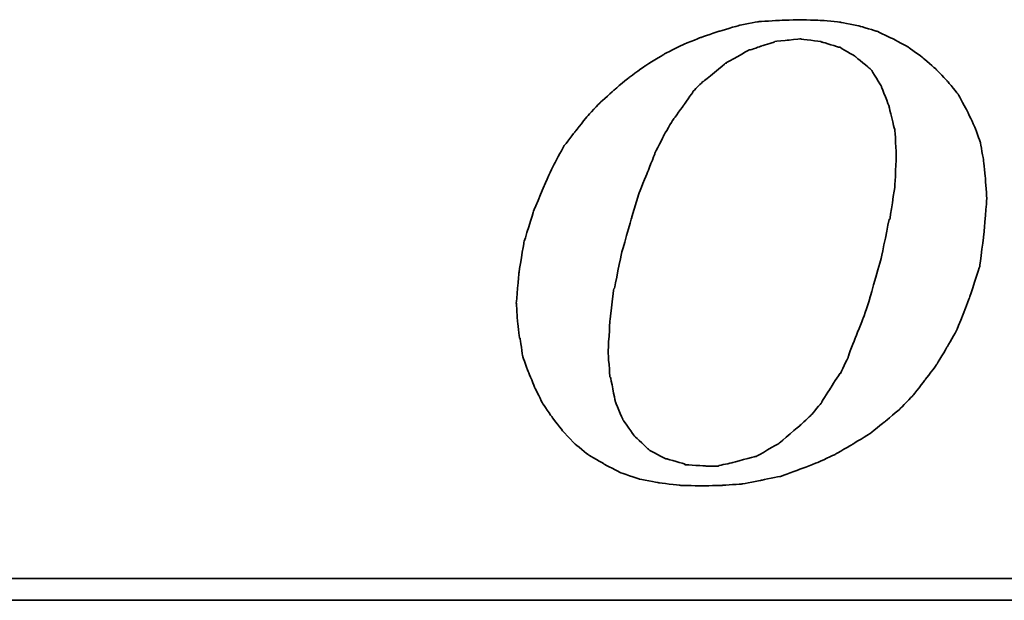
# Model space of a CAD drawing. Extents: x 35 to 593, y 42 to 122.
# Tile 32 of 47: x 149.2 to 152.34, y 90.55 to 92.4. Entities that reach past the tile are written whole.
import ezdxf

# ---------------------------------------------------------------- set-up
doc = ezdxf.new("R2010")
doc.units = 0
doc.header["$LTSCALE"] = 3
doc.header["$MEASUREMENT"] = 0
doc.layers.add('DIM', color=4, linetype='CONTINUOUS')
doc.layers.add('layer 1', color=7, linetype='CONTINUOUS')

# ---------------------------------------------------------------- blocks, each defined once
blk = doc.blocks.new('TBI MOTION logo(完整正式版)')
at = {"layer": 'layer 1', "color": 22, "lineweight": 35}
for points, knots in [([(-11.34375, -6.98375), (-11.34375, -6.98375), (-10.91375, -7.43875), (-10.91375, -7.43875), (-10.91375, -7.43875), (-10.91375, -7.43875), (-10.38625, -7.87125), (-10.38625, -7.87125), (-10.38625, -7.87125), (-10.38625, -7.87125), (-9.81125, -8.20375), (-9.81125, -8.20375), (-9.81125, -8.20375), (-9.81125, -8.20375), (-9.21125, -8.51875), (-9.21125, -8.51875), (-9.21125, -8.51875), (-9.21125, -8.51875), (-8.51625, -8.75875), (-8.51625, -8.75875), (-8.51625, -8.75875), (-8.51625, -8.75875), (-7.77125, -8.90375), (-7.77125, -8.90375), (-7.77125, -8.90375), (-7.77125, -8.90375), (-6.97875, -8.99875), (-6.97875, -8.99875), (-6.97875, -8.99875), (-6.97875, -8.99875), (-6.14125, -9.02375), (-6.14125, -9.02375), (-6.14125, -9.02375), (-6.14125, -9.02375), (-5.37125, -8.99875), (-5.37125, -8.99875), (-5.37125, -8.99875), (-5.37125, -8.99875), (-4.65375, -8.94875), (-4.65375, -8.94875), (-4.65375, -8.94875), (-4.65375, -8.94875), (-3.93375, -8.80625), (-3.93375, -8.80625), (-3.93375, -8.80625), (-3.93375, -8.80625), (-3.21375, -8.66375), (-3.21375, -8.66375), (-3.21375, -8.66375), (-3.21375, -8.66375), (-2.49375, -8.39875), (-2.49375, -8.39875), (-2.49375, -8.39875), (-2.49375, -8.39875), (-1.79875, -8.13375), (-1.79875, -8.13375), (-1.79875, -8.13375), (-1.79875, -8.13375), (-1.17375, -7.84375), (-1.17375, -7.84375), (-1.17375, -7.84375), (-1.17375, -7.84375), (-0.52375, -7.46375), (-0.52375, -7.46375), (-0.52375, -7.46375), (-0.52375, -7.46375), (0.10124, -7.07875), (0.10124, -7.07875), (0.10124, -7.07875), (0.10124, -7.07875), (0.67625, -6.62375), (0.67625, -6.62375), (0.67625, -6.62375), (0.67625, -6.62375), (1.24874, -6.14375), (1.24874, -6.14375), (1.24874, -6.14375), (1.24874, -6.14375), (1.72874, -5.64125), (1.72874, -5.64125), (1.72874, -5.64125), (1.72874, -5.64125), (2.18624, -5.06375), (2.18624, -5.06375), (2.18624, -5.06375), (2.18624, -5.06375), (2.61625, -4.48874), (2.61625, -4.48874), (2.61625, -4.48874), (2.61625, -4.48874), (3.00125, -3.83874), (3.00125, -3.83874), (3.00125, -3.83874), (3.00125, -3.83874), (3.36124, -3.21374), (3.36124, -3.21374), (3.36124, -3.21374), (3.36124, -3.21374), (3.84374, -1.99125), (3.84374, -1.99125), (3.84374, -1.99125), (3.84374, -1.99125), (4.22625, -0.81875), (4.22625, -0.81875), (4.22625, -0.81875), (4.22625, -0.81875), (4.39125, 0.45624), (4.39125, 0.45624), (4.39125, 0.45624), (4.39125, 0.45624), (4.48874, 1.70124), (4.48874, 1.70124), (4.48874, 1.70124), (4.48874, 1.70124), (4.43874, 2.44625), (4.43874, 2.44625), (4.43874, 2.44625), (4.43874, 2.44625), (4.36874, 3.14125), (4.36874, 3.14125), (4.36874, 3.14125), (4.36874, 3.14125), (4.25125, 3.81125), (4.25125, 3.81125), (4.25125, 3.81125), (4.25125, 3.81125), (4.03124, 4.41125), (4.03124, 4.41125), (4.03124, 4.41125), (4.03124, 4.41125), (3.74374, 5.01125), (3.74374, 5.01125), (3.74374, 5.01125), (3.74374, 5.01125), (3.43124, 5.58875), (3.43124, 5.58875), (3.43124, 5.58875), (3.43124, 5.58875), (3.02625, 6.09125), (3.02625, 6.09125), (3.02625, 6.09125), (3.02625, 6.09125), (2.59374, 6.54875), (2.59374, 6.54875), (2.59374, 6.54875), (2.59374, 6.54875), (2.09124, 6.98125), (2.09124, 6.98125), (2.09124, 6.98125), (2.09124, 6.98125), (1.56124, 7.36625), (1.56124, 7.36625), (1.56124, 7.36625), (1.56124, 7.36625), (0.98624, 7.67625), (0.98624, 7.67625), (0.98624, 7.67625), (0.98624, 7.67625), (0.38624, 7.96375), (0.38624, 7.96375), (0.38624, 7.96375), (0.38624, 7.96375), (-0.25875, 8.15625), (-0.25875, 8.15625), (-0.25875, 8.15625), (-0.25875, 8.15625), (-0.98125, 8.30125), (-0.98125, 8.30125), (-0.98125, 8.30125), (-0.98125, 8.30125), (-1.70124, 8.37125), (-1.70124, 8.37125), (-1.70124, 8.37125), (-1.70124, 8.37125), (-2.49375, 8.39624), (-2.49375, 8.39624), (-2.49375, 8.39624), (-2.49375, 8.39624), (-3.28625, 8.37125), (-3.28625, 8.37125), (-3.28625, 8.37125), (-3.28625, 8.37125), (-4.05125, 8.32125), (-4.05125, 8.32125), (-4.05125, 8.32125), (-4.05125, 8.32125), (-4.77375, 8.18125), (-4.77375, 8.18125), (-4.77375, 8.18125), (-4.77375, 8.18125), (-5.51625, 7.96375), (-5.51625, 7.96375), (-5.51625, 7.96375), (-5.51625, 7.96375), (-6.21125, 7.72625), (-6.21125, 7.72625), (-6.21125, 7.72625), (-6.21125, 7.72625), (-6.92875, 7.43625), (-6.92875, 7.43625), (-6.92875, 7.43625), (-6.92875, 7.43625), (-7.57875, 7.10125), (-7.57875, 7.10125), (-7.57875, 7.10125), (-7.57875, 7.10125), (-8.24875, 6.69125), (-8.24875, 6.69125), (-8.24875, 6.69125), (-8.24875, 6.69125), (-8.84875, 6.26125), (-8.84875, 6.26125), (-8.84875, 6.26125), (-8.84875, 6.26125), (-9.42625, 5.78125), (-9.42625, 5.78125), (-9.42625, 5.78125), (-9.42625, 5.78125), (-9.95375, 5.30125), (-9.95375, 5.30125), (-9.95375, 5.30125), (-9.95375, 5.30125), (-10.43375, 4.79624), (-10.43375, 4.79624), (-10.43375, 4.79624), (-10.43375, 4.79624), (-10.88875, 4.22125), (-10.88875, 4.22125), (-10.88875, 4.22125), (-10.88875, 4.22125), (-11.29875, 3.69375), (-11.29875, 3.69375), (-11.29875, 3.69375), (-11.29875, 3.69375), (-11.63375, 3.09125), (-11.63375, 3.09125), (-11.63375, 3.09125), (-11.63375, 3.09125), (-11.91875, 2.49625), (-11.91875, 2.49625), (-11.91875, 2.49625), (-11.91875, 2.49625), (-12.44875, 1.24625), (-12.44875, 1.24625), (-12.44875, 1.24625), (-12.44875, 1.24625), (-12.80875, 0.06874), (-12.80875, 0.06874), (-12.80875, 0.06874), (-12.80875, 0.06874), (-12.99875, -1.07875), (-12.99875, -1.07875), (-12.99875, -1.07875), (-12.99875, -1.07875), (-13.09375, -2.18375), (-13.09375, -2.18375), (-13.09375, -2.18375), (-13.09375, -2.18375), (-13.04875, -2.85375), (-13.04875, -2.85375), (-13.04875, -2.85375), (-13.04875, -2.85375), (-12.97375, -3.50375), (-12.97375, -3.50375), (-12.97375, -3.50375), (-12.97375, -3.50375), (-12.95375, -3.50375), (-12.95375, -3.50375), (-12.95375, -3.50375), (-12.95375, -3.50375), (-12.85375, -4.17375), (-12.85375, -4.17375), (-12.85375, -4.17375), (-12.85375, -4.17375), (-12.63875, -4.77624), (-12.63875, -4.77624), (-12.63875, -4.77624), (-12.63875, -4.77624), (-12.39875, -5.35125), (-12.39875, -5.35125), (-12.39875, -5.35125), (-12.39875, -5.35125), (-12.11375, -5.92875), (-12.11375, -5.92875), (-12.11375, -5.92875), (-12.11375, -5.92875), (-11.75375, -6.45375), (-11.75375, -6.45375), (-11.75375, -6.45375), (-11.75375, -6.45375), (-11.34375, -6.98375), (-11.34375, -6.98375)], [0, 0, 0, 0, 0.01369863, 0.01369863, 0.01369863, 0.01369864, 0.02739726, 0.02739726, 0.02739726, 0.02739727, 0.04109589, 0.04109589, 0.04109589, 0.0410959, 0.05479452, 0.05479452, 0.05479452, 0.05479453, 0.06849315, 0.06849315, 0.06849315, 0.06849316, 0.08219178, 0.08219178, 0.08219178, 0.08219179, 0.09589041, 0.09589041, 0.09589041, 0.09589042, 0.10958904, 0.10958904, 0.10958904, 0.10958905, 0.12328767, 0.12328767, 0.12328767, 0.12328768, 0.1369863, 0.1369863, 0.1369863, 0.13698631, 0.15068493, 0.15068493, 0.15068493, 0.15068494, 0.16438356, 0.16438356, 0.16438356, 0.16438357, 0.17808219, 0.17808219, 0.17808219, 0.1780822, 0.19178082, 0.19178082, 0.19178082, 0.19178083, 0.20547945, 0.20547945, 0.20547945, 0.20547946, 0.21917808, 0.21917808, 0.21917808, 0.21917809, 0.23287671, 0.23287671, 0.23287671, 0.23287672, 0.24657534, 0.24657534, 0.24657534, 0.24657535, 0.26027397, 0.26027397, 0.26027397, 0.26027398, 0.2739726, 0.2739726, 0.2739726, 0.27397261, 0.28767123, 0.28767123, 0.28767123, 0.28767124, 0.30136986, 0.30136986, 0.30136986, 0.30136987, 0.31506849, 0.31506849, 0.31506849, 0.3150685, 0.32876712, 0.32876712, 0.32876712, 0.32876713, 0.34246575, 0.34246575, 0.34246575, 0.34246576, 0.35616438, 0.35616438, 0.35616438, 0.35616439, 0.36986301, 0.36986301, 0.36986301, 0.36986302, 0.38356164, 0.38356164, 0.38356164, 0.38356165, 0.39726027, 0.39726027, 0.39726027, 0.39726028, 0.4109589, 0.4109589, 0.4109589, 0.41095891, 0.42465753, 0.42465753, 0.42465753, 0.42465754, 0.43835616, 0.43835616, 0.43835616, 0.43835617, 0.45205479, 0.45205479, 0.45205479, 0.4520548, 0.46575342, 0.46575342, 0.46575342, 0.46575343, 0.47945205, 0.47945205, 0.47945205, 0.47945206, 0.49315068, 0.49315068, 0.49315068, 0.49315069, 0.50684932, 0.50684932, 0.50684932, 0.50684933, 0.52054795, 0.52054795, 0.52054795, 0.52054796, 0.53424658, 0.53424658, 0.53424658, 0.53424659, 0.54794521, 0.54794521, 0.54794521, 0.54794522, 0.56164384, 0.56164384, 0.56164384, 0.56164385, 0.57534247, 0.57534247, 0.57534247, 0.57534248, 0.5890411, 0.5890411, 0.5890411, 0.58904111, 0.60273973, 0.60273973, 0.60273973, 0.60273974, 0.61643836, 0.61643836, 0.61643836, 0.61643837, 0.63013699, 0.63013699, 0.63013699, 0.630137, 0.64383562, 0.64383562, 0.64383562, 0.64383563, 0.65753425, 0.65753425, 0.65753425, 0.65753426, 0.67123288, 0.67123288, 0.67123288, 0.67123289, 0.68493151, 0.68493151, 0.68493151, 0.68493152, 0.69863014, 0.69863014, 0.69863014, 0.69863015, 0.71232877, 0.71232877, 0.71232877, 0.71232878, 0.7260274, 0.7260274, 0.7260274, 0.72602741, 0.73972603, 0.73972603, 0.73972603, 0.73972604, 0.75342466, 0.75342466, 0.75342466, 0.75342467, 0.76712329, 0.76712329, 0.76712329, 0.7671233, 0.78082192, 0.78082192, 0.78082192, 0.78082193, 0.79452055, 0.79452055, 0.79452055, 0.79452056, 0.80821918, 0.80821918, 0.80821918, 0.80821919, 0.82191781, 0.82191781, 0.82191781, 0.82191782, 0.83561644, 0.83561644, 0.83561644, 0.83561645, 0.84931507, 0.84931507, 0.84931507, 0.84931508, 0.8630137, 0.8630137, 0.8630137, 0.86301371, 0.87671233, 0.87671233, 0.87671233, 0.87671234, 0.89041096, 0.89041096, 0.89041096, 0.89041097, 0.90410959, 0.90410959, 0.90410959, 0.9041096, 0.91780822, 0.91780822, 0.91780822, 0.91780823, 0.93150685, 0.93150685, 0.93150685, 0.93150686, 0.94520548, 0.94520548, 0.94520548, 0.94520549, 0.95890411, 0.95890411, 0.95890411, 0.95890412, 0.97260274, 0.97260274, 0.97260274, 0.97260275, 0.98630137, 0.98630137, 0.98630137, 0.98630138, 1, 1, 1, 1]), ([(-8.77875, 1.03124), (-8.77875, 1.03124), (-8.51625, 1.89625), (-8.51625, 1.89625), (-8.51625, 1.89625), (-8.51625, 1.89625), (-8.20375, 2.66375), (-8.20375, 2.66375), (-8.20375, 2.66375), (-8.20375, 2.66375), (-7.91625, 3.38125), (-7.91625, 3.38125), (-7.91625, 3.38125), (-7.91625, 3.38125), (-7.91625, 3.40624), (-7.91625, 3.40624), (-7.91625, 3.40624), (-7.91625, 3.40624), (-7.57875, 4.07624), (-7.57875, 4.07624), (-7.57875, 4.07624), (-7.57875, 4.07624), (-7.24375, 4.65125), (-7.24375, 4.65125), (-7.24375, 4.65125), (-7.24375, 4.65125), (-7.21875, 4.65125), (-7.21875, 4.65125), (-7.21875, 4.65125), (-7.21875, 4.65125), (-7.21875, 4.67624), (-7.21875, 4.67624), (-7.21875, 4.67624), (-7.21875, 4.67624), (-6.83625, 5.20375), (-6.83625, 5.20375), (-6.83625, 5.20375), (-6.83625, 5.20375), (-6.49875, 5.68625), (-6.49875, 5.68625), (-6.49875, 5.68625), (-6.49875, 5.68625), (-6.49875, 5.70625), (-6.49875, 5.70625), (-6.49875, 5.70625), (-6.49875, 5.70625), (-6.11625, 6.09125), (-6.11625, 6.09125), (-6.11625, 6.09125), (-6.11625, 6.09125), (-6.09125, 6.09125), (-6.09125, 6.09125), (-6.09125, 6.09125), (-6.09125, 6.09125), (-5.27375, 6.76625), (-5.27375, 6.76625), (-5.27375, 6.76625), (-5.27375, 6.76625), (-5.24875, 6.76625), (-5.24875, 6.76625), (-5.24875, 6.76625), (-5.24875, 6.76625), (-5.24875, 6.78625), (-5.24875, 6.78625), (-5.24875, 6.78625), (-5.24875, 6.78625), (-4.38875, 7.26624), (-4.38875, 7.26624), (-4.38875, 7.26624), (-4.38875, 7.26624), (-4.36125, 7.26624), (-4.36125, 7.26624), (-4.36125, 7.26624), (-4.36125, 7.26624), (-3.93375, 7.41125), (-3.93375, 7.41125), (-3.93375, 7.41125), (-3.93375, 7.41125), (-3.47375, 7.55625), (-3.47375, 7.55625), (-3.47375, 7.55625), (-3.47375, 7.55625), (-3.45375, 7.55625), (-3.45375, 7.55625), (-3.45375, 7.55625), (-3.45375, 7.55625), (-3.42875, 7.58124), (-3.42875, 7.58124), (-3.42875, 7.58124), (-3.42875, 7.58124), (-2.97375, 7.62625), (-2.97375, 7.62625), (-2.97375, 7.62625), (-2.97375, 7.62625), (-2.49375, 7.67625), (-2.49375, 7.67625), (-2.49375, 7.67625), (-2.49375, 7.67625), (-2.46875, 7.67625), (-2.46875, 7.67625), (-2.46875, 7.67625), (-2.46875, 7.67625), (-1.70124, 7.58124), (-1.70124, 7.58124), (-1.70124, 7.58124), (-1.70124, 7.58124), (-1.67875, 7.55625), (-1.67875, 7.55625), (-1.67875, 7.55625), (-1.67875, 7.55625), (-1.65375, 7.55625), (-1.65375, 7.55625), (-1.65375, 7.55625), (-1.65375, 7.55625), (-1.03125, 7.36625), (-1.03125, 7.36625), (-1.03125, 7.36625), (-1.03125, 7.36625), (-1.00625, 7.36625), (-1.00625, 7.36625), (-1.00625, 7.36625), (-1.00625, 7.36625), (-0.43124, 7.02624), (-0.43124, 7.02624), (-0.43124, 7.02624), (-0.43124, 7.02624), (-0.40625, 7.00624), (-0.40625, 7.00624), (-0.40625, 7.00624), (-0.40625, 7.00624), (0.12124, 6.57124), (0.12124, 6.57124), (0.12124, 6.57124), (0.12124, 6.57124), (0.14624, 6.54875), (0.14624, 6.54875), (0.14624, 6.54875), (0.14624, 6.54875), (0.17124, 6.52375), (0.17124, 6.52375), (0.17124, 6.52375), (0.17124, 6.52375), (0.55625, 5.89875), (0.55625, 5.89875), (0.55625, 5.89875), (0.55625, 5.89875), (0.55625, 5.87625), (0.55625, 5.87625), (0.55625, 5.87625), (0.55625, 5.87625), (0.84124, 5.15625), (0.84124, 5.15625), (0.84124, 5.15625), (0.84124, 5.15625), (0.84124, 5.13125), (0.84124, 5.13125), (0.84124, 5.13125), (0.84124, 5.13125), (1.03624, 4.31875), (1.03624, 4.31875), (1.03624, 4.31875), (1.03624, 4.31875), (1.05624, 4.31875), (1.05624, 4.31875), (1.05624, 4.31875), (1.05624, 4.31875), (1.05624, 4.29125), (1.05624, 4.29125), (1.05624, 4.29125), (1.05624, 4.29125), (1.10625, 3.33125), (1.10625, 3.33125), (1.10625, 3.33125), (1.10625, 3.33125), (1.10625, 3.30875), (1.10625, 3.30875), (1.10625, 3.30875), (1.10625, 3.30875), (1.05624, 2.20624), (1.05624, 2.20624), (1.05624, 2.20624), (1.05624, 2.20624), (1.05624, 2.18124), (1.05624, 2.18124), (1.05624, 2.18124), (1.05624, 2.18124), (0.86624, 0.93624), (0.86624, 0.93624), (0.86624, 0.93624), (0.86624, 0.93624), (0.84124, 0.93624), (0.84124, 0.93624), (0.84124, 0.93624), (0.84124, 0.93624), (0.55625, -0.45874), (0.55625, -0.45874), (0.55625, -0.45874), (0.55625, -0.45874), (0.12124, -1.99125), (0.12124, -1.99125), (0.12124, -1.99125), (0.12124, -1.99125), (0.12124, -2.01874), (0.12124, -2.01874), (0.12124, -2.01874), (0.12124, -2.01874), (-0.13874, -2.78375), (-0.13874, -2.78375), (-0.13874, -2.78375), (-0.13874, -2.78375), (-0.43124, -3.50375), (-0.43124, -3.50375), (-0.43124, -3.50375), (-0.43124, -3.50375), (-0.69375, -4.19875), (-0.69375, -4.19875), (-0.69375, -4.19875), (-0.69375, -4.19875), (-0.69375, -4.22375), (-0.69375, -4.22375), (-0.69375, -4.22375), (-0.69375, -4.22375), (-0.98125, -4.82374), (-0.98125, -4.82374), (-0.98125, -4.82374), (-0.98125, -4.82374), (-1.00625, -4.82374), (-1.00625, -4.82374), (-1.00625, -4.82374), (-1.00625, -4.82374), (-1.33875, -5.35125), (-1.33875, -5.35125), (-1.33875, -5.35125), (-1.33875, -5.35125), (-1.67875, -5.87875), (-1.67875, -5.87875), (-1.67875, -5.87875), (-1.67875, -5.87875), (-1.67875, -5.90375), (-1.67875, -5.90375), (-1.67875, -5.90375), (-1.67875, -5.90375), (-2.05875, -6.35875), (-2.05875, -6.35875), (-2.05875, -6.35875), (-2.05875, -6.35875), (-2.08375, -6.38375), (-2.08375, -6.38375), (-2.08375, -6.38375), (-2.08375, -6.38375), (-2.46875, -6.74375), (-2.46875, -6.74375), (-2.46875, -6.74375), (-2.46875, -6.74375), (-3.25875, -7.41625), (-3.25875, -7.41625), (-3.25875, -7.41625), (-3.25875, -7.41625), (-3.28625, -7.43875), (-3.28625, -7.43875), (-3.28625, -7.43875), (-3.28625, -7.43875), (-4.12375, -7.91875), (-4.12375, -7.91875), (-4.12375, -7.91875), (-4.12375, -7.91875), (-4.14875, -7.91875), (-4.14875, -7.91875), (-4.14875, -7.91875), (-4.14875, -7.91875), (-4.17125, -7.91875), (-4.17125, -7.91875), (-4.17125, -7.91875), (-4.17125, -7.91875), (-5.03375, -8.15875), (-5.03375, -8.15875), (-5.03375, -8.15875), (-5.03375, -8.15875), (-5.51625, -8.25625), (-5.51625, -8.25625), (-5.51625, -8.25625), (-5.51625, -8.25625), (-5.54125, -8.27875), (-5.54125, -8.27875), (-5.54125, -8.27875), (-5.54125, -8.27875), (-5.56375, -8.27875), (-5.56375, -8.27875), (-5.56375, -8.27875), (-5.56375, -8.27875), (-5.99625, -8.27875), (-5.99625, -8.27875), (-5.99625, -8.27875), (-5.99625, -8.27875), (-6.76375, -8.23125), (-6.76375, -8.23125), (-6.76375, -8.23125), (-6.76375, -8.23125), (-6.78875, -8.23125), (-6.78875, -8.23125), (-6.78875, -8.23125), (-6.78875, -8.23125), (-6.78875, -8.20375), (-6.78875, -8.20375), (-6.78875, -8.20375), (-6.78875, -8.20375), (-7.45875, -8.01375), (-7.45875, -8.01375), (-7.45875, -8.01375), (-7.45875, -8.01375), (-7.48375, -8.01375), (-7.48375, -8.01375), (-7.48375, -8.01375), (-7.48375, -8.01375), (-7.50875, -8.01375), (-7.50875, -8.01375), (-7.50875, -8.01375), (-7.50875, -8.01375), (-8.13125, -7.67875), (-8.13125, -7.67875), (-8.13125, -7.67875), (-8.13125, -7.67875), (-8.15625, -7.65375), (-8.15625, -7.65375), (-8.15625, -7.65375), (-8.15625, -7.65375), (-8.65875, -7.17375), (-8.65875, -7.17375), (-8.65875, -7.17375), (-8.65875, -7.17375), (-8.68375, -7.14875), (-8.68375, -7.14875), (-8.68375, -7.14875), (-8.68375, -7.14875), (-9.08875, -6.57375), (-9.08875, -6.57375), (-9.08875, -6.57375), (-9.08875, -6.57375), (-9.11375, -6.54875), (-9.11375, -6.54875), (-9.11375, -6.54875), (-9.11375, -6.54875), (-9.11375, -6.52875), (-9.11375, -6.52875), (-9.11375, -6.52875), (-9.11375, -6.52875), (-9.40375, -5.85375), (-9.40375, -5.85375), (-9.40375, -5.85375), (-9.40375, -5.85375), (-9.40375, -5.82875), (-9.40375, -5.82875), (-9.40375, -5.82875), (-9.40375, -5.82875), (-9.56875, -4.96875), (-9.56875, -4.96875), (-9.56875, -4.96875), (-9.56875, -4.96875), (-9.59375, -4.94375), (-9.59375, -4.94375), (-9.59375, -4.94375), (-9.59375, -4.94375), (-9.66375, -4.03375), (-9.66375, -4.03375), (-9.66375, -4.03375), (-9.66375, -4.03375), (-9.66375, -4.00875), (-9.66375, -4.00875), (-9.66375, -4.00875), (-9.66375, -4.00875), (-9.59375, -2.85375), (-9.59375, -2.85375), (-9.59375, -2.85375), (-9.59375, -2.85375), (-9.45125, -1.65875), (-9.45125, -1.65875), (-9.45125, -1.65875), (-9.45125, -1.65875), (-9.42625, -1.63375), (-9.42625, -1.63375), (-9.42625, -1.63375), (-9.42625, -1.63375), (-9.16125, -0.33875), (-9.16125, -0.33875), (-9.16125, -0.33875), (-9.16125, -0.33875), (-8.77875, 1.00624), (-8.77875, 1.00624), (-8.77875, 1.00624), (-8.77875, 1.00624), (-8.77875, 1.03124), (-8.77875, 1.03124)], [0, 0, 0, 0, 0.01020408, 0.01020408, 0.01020408, 0.01020409, 0.02040816, 0.02040816, 0.02040816, 0.02040817, 0.03061224, 0.03061224, 0.03061224, 0.03061225, 0.04081633, 0.04081633, 0.04081633, 0.04081634, 0.05102041, 0.05102041, 0.05102041, 0.05102042, 0.06122449, 0.06122449, 0.06122449, 0.0612245, 0.07142857, 0.07142857, 0.07142857, 0.07142858, 0.08163265, 0.08163265, 0.08163265, 0.08163266, 0.09183673, 0.09183673, 0.09183673, 0.09183674, 0.10204082, 0.10204082, 0.10204082, 0.10204083, 0.1122449, 0.1122449, 0.1122449, 0.11224491, 0.12244898, 0.12244898, 0.12244898, 0.12244899, 0.13265306, 0.13265306, 0.13265306, 0.13265307, 0.14285714, 0.14285714, 0.14285714, 0.14285715, 0.15306122, 0.15306122, 0.15306122, 0.15306123, 0.16326531, 0.16326531, 0.16326531, 0.16326532, 0.17346939, 0.17346939, 0.17346939, 0.1734694, 0.18367347, 0.18367347, 0.18367347, 0.18367348, 0.19387755, 0.19387755, 0.19387755, 0.19387756, 0.20408163, 0.20408163, 0.20408163, 0.20408164, 0.21428571, 0.21428571, 0.21428571, 0.21428572, 0.2244898, 0.2244898, 0.2244898, 0.22448981, 0.23469388, 0.23469388, 0.23469388, 0.23469389, 0.24489796, 0.24489796, 0.24489796, 0.24489797, 0.25510204, 0.25510204, 0.25510204, 0.25510205, 0.26530612, 0.26530612, 0.26530612, 0.26530613, 0.2755102, 0.2755102, 0.2755102, 0.27551021, 0.28571429, 0.28571429, 0.28571429, 0.2857143, 0.29591837, 0.29591837, 0.29591837, 0.29591838, 0.30612245, 0.30612245, 0.30612245, 0.30612246, 0.31632653, 0.31632653, 0.31632653, 0.31632654, 0.32653061, 0.32653061, 0.32653061, 0.32653062, 0.33673469, 0.33673469, 0.33673469, 0.3367347, 0.34693878, 0.34693878, 0.34693878, 0.34693879, 0.35714286, 0.35714286, 0.35714286, 0.35714287, 0.36734694, 0.36734694, 0.36734694, 0.36734695, 0.37755102, 0.37755102, 0.37755102, 0.37755103, 0.3877551, 0.3877551, 0.3877551, 0.38775511, 0.39795918, 0.39795918, 0.39795918, 0.39795919, 0.40816327, 0.40816327, 0.40816327, 0.40816328, 0.41836735, 0.41836735, 0.41836735, 0.41836736, 0.42857143, 0.42857143, 0.42857143, 0.42857144, 0.43877551, 0.43877551, 0.43877551, 0.43877552, 0.44897959, 0.44897959, 0.44897959, 0.4489796, 0.45918367, 0.45918367, 0.45918367, 0.45918368, 0.46938776, 0.46938776, 0.46938776, 0.46938777, 0.47959184, 0.47959184, 0.47959184, 0.47959185, 0.48979592, 0.48979592, 0.48979592, 0.48979593, 0.5, 0.5, 0.5, 0.50000001, 0.51020408, 0.51020408, 0.51020408, 0.51020409, 0.52040816, 0.52040816, 0.52040816, 0.52040817, 0.53061224, 0.53061224, 0.53061224, 0.53061225, 0.54081633, 0.54081633, 0.54081633, 0.54081634, 0.55102041, 0.55102041, 0.55102041, 0.55102042, 0.56122449, 0.56122449, 0.56122449, 0.5612245, 0.57142857, 0.57142857, 0.57142857, 0.57142858, 0.58163265, 0.58163265, 0.58163265, 0.58163266, 0.59183673, 0.59183673, 0.59183673, 0.59183674, 0.60204082, 0.60204082, 0.60204082, 0.60204083, 0.6122449, 0.6122449, 0.6122449, 0.61224491, 0.62244898, 0.62244898, 0.62244898, 0.62244899, 0.63265306, 0.63265306, 0.63265306, 0.63265307, 0.64285714, 0.64285714, 0.64285714, 0.64285715, 0.65306122, 0.65306122, 0.65306122, 0.65306123, 0.66326531, 0.66326531, 0.66326531, 0.66326532, 0.67346939, 0.67346939, 0.67346939, 0.6734694, 0.68367347, 0.68367347, 0.68367347, 0.68367348, 0.69387755, 0.69387755, 0.69387755, 0.69387756, 0.70408163, 0.70408163, 0.70408163, 0.70408164, 0.71428571, 0.71428571, 0.71428571, 0.71428572, 0.7244898, 0.7244898, 0.7244898, 0.72448981, 0.73469388, 0.73469388, 0.73469388, 0.73469389, 0.74489796, 0.74489796, 0.74489796, 0.74489797, 0.75510204, 0.75510204, 0.75510204, 0.75510205, 0.76530612, 0.76530612, 0.76530612, 0.76530613, 0.7755102, 0.7755102, 0.7755102, 0.77551021, 0.78571429, 0.78571429, 0.78571429, 0.7857143, 0.79591837, 0.79591837, 0.79591837, 0.79591838, 0.80612245, 0.80612245, 0.80612245, 0.80612246, 0.81632653, 0.81632653, 0.81632653, 0.81632654, 0.82653061, 0.82653061, 0.82653061, 0.82653062, 0.83673469, 0.83673469, 0.83673469, 0.8367347, 0.84693878, 0.84693878, 0.84693878, 0.84693879, 0.85714286, 0.85714286, 0.85714286, 0.85714287, 0.86734694, 0.86734694, 0.86734694, 0.86734695, 0.87755102, 0.87755102, 0.87755102, 0.87755103, 0.8877551, 0.8877551, 0.8877551, 0.88775511, 0.89795918, 0.89795918, 0.89795918, 0.89795919, 0.90816327, 0.90816327, 0.90816327, 0.90816328, 0.91836735, 0.91836735, 0.91836735, 0.91836736, 0.92857143, 0.92857143, 0.92857143, 0.92857144, 0.93877551, 0.93877551, 0.93877551, 0.93877552, 0.94897959, 0.94897959, 0.94897959, 0.9489796, 0.95918367, 0.95918367, 0.95918367, 0.95918368, 0.96938776, 0.96938776, 0.96938776, 0.96938777, 0.97959184, 0.97959184, 0.97959184, 0.97959185, 0.98979592, 0.98979592, 0.98979592, 0.98979593, 1, 1, 1, 1]), ([(75.90875, -9.47875), (75.90875, -9.47875), (75.90875, -12.28625), (75.90875, -12.28625), (75.90875, -12.28625), (75.90875, -12.28625), (75.90875, -12.47875), (75.90875, -12.47875), (75.90875, -12.47875), (75.90875, -12.47875), (75.71625, -12.47875), (75.71625, -12.47875), (75.71625, -12.47875), (75.71625, -12.47875), (-88.32875, -12.47875), (-88.32875, -12.47875), (-88.32875, -12.47875), (-88.32875, -12.47875), (-88.32875, -13.29375), (-88.32875, -13.29375), (-88.32875, -13.29375), (-88.32875, -13.29375), (82.89125, -13.29375), (82.89125, -13.29375), (82.89125, -13.29375), (82.89125, -13.29375), (75.90875, -9.47875), (75.90875, -9.47875)], [0, 0, 0, 0, 0.14285714, 0.14285714, 0.14285714, 0.14285715, 0.28571429, 0.28571429, 0.28571429, 0.2857143, 0.42857143, 0.42857143, 0.42857143, 0.42857144, 0.57142857, 0.57142857, 0.57142857, 0.57142858, 0.71428571, 0.71428571, 0.71428571, 0.71428572, 0.85714286, 0.85714286, 0.85714286, 0.85714287, 1, 1, 1, 1])]:
    blk.add_open_spline(points, degree=3, knots=knots, dxfattribs=at)

msp = doc.modelspace()

# ---------------------------------------------------------------- block references
at = {"layer": 'DIM', "color": 7, "xscale": 0.0851363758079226, "yscale": 0.0851363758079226, "zscale": 0.0851363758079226}
msp.add_blockref('TBI MOTION logo(完整正式版)', (151.8985, 91.6864), dxfattribs=at)

doc.saveas('drawing.dxf')
